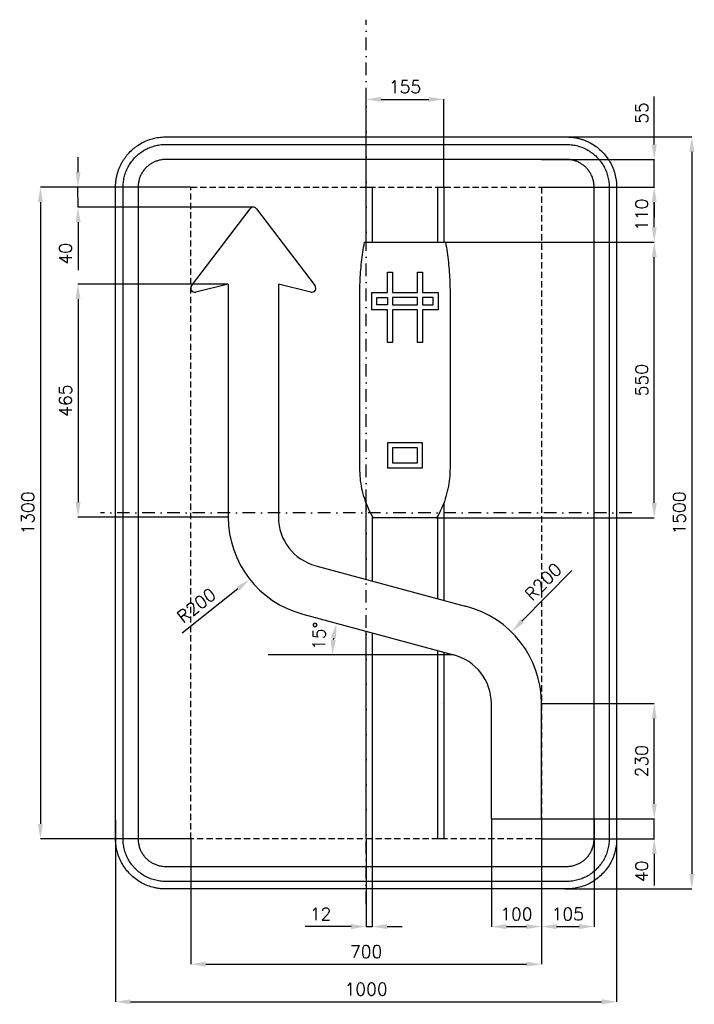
# Model space of a CAD drawing. Header units: millimetres. Extents: x -691 to 655, y -980 to 984.
import ezdxf

# ---------------------------------------------------------------- set-up
doc = ezdxf.new("R2010")
doc.units = ezdxf.units.MM
doc.header["$LTSCALE"] = 5
doc.linetypes.add('ČERCHOVANÁX2', pattern=[2, 1, -0.5, 0, -0.5])
doc.linetypes.add('ČÁRKOVANÁX2', pattern=[1.5, 1, -0.5])
doc.layers.add('Kóty', color=2, linetype='Continuous')
doc.layers.add('Značka', color=7, linetype='Continuous')
doc.styles.get("Standard").update_dxf_attribs({"font": 'romand.shx', "height": 25})
doc.dimstyles.get("Standard").update_dxf_attribs({"dimtxt": 25, "dimasz": 30, "dimexe": 0.18, "dimexo": 0.0625, "dimgap": 12.5, "dimtad": 1, "dimdec": 0, "dimzin": 0, "dimdsep": 46, "dimtxsty": 'Standard', "dimcen": 0.09, "dimadec": 0, "dimazin": 0, "dimtfac": 1, "dimtdec": 0, "dimtofl": 0, "dimtmove": 0, "dimatfit": 3, "dimfxl": 1, "dimtolj": 1, "dimtzin": 0, "dimarcsym": 0})

# ---------------------------------------------------------------- blocks, each defined once
blk = doc.blocks.new('*D2')
at = {"layer": 'Defpoints', "color": 0, "transparency": 16777216}
for p in [(250, -610.145), (350, -610.145), (350, -825)]:
    blk.add_point(p, dxfattribs=at)
at = {"layer": 'Kóty', "color": 0, "lineweight": -2, "transparency": 16777216}
for p, q in [((250, -610.2075), (250, -825.18)), ((350, -610.2075), (350, -825.18)), ((280, -825), (320, -825))]:
    blk.add_line(p, q, dxfattribs=at)
at = {"layer": 'Kóty', "color": 0, "transparency": 16777216}
for points in [[(280, -820), (280, -830), (250, -825)], [(320, -820), (320, -830), (350, -825)]]:
    blk.add_solid(points, dxfattribs=at)
at = {"layer": 'Kóty', "color": 0, "transparency": 16777216, "insert": (300, -800), "char_height": 25, "attachment_point": 5}
blk.add_mtext('\\A1;100', dxfattribs=at)
blk = doc.blocks.new('*D3')
at = {"layer": 'Defpoints', "color": 0, "transparency": 16777216}
for p in [(0, -650), (12, -650), (0, -825)]:
    blk.add_point(p, dxfattribs=at)
at = {"layer": 'Kóty', "color": 0, "lineweight": -2, "transparency": 16777216}
for p, q in [((0, -650.1), (0, -825.2)), ((12, -650.1), (12, -825.2)), ((-30, -825), (-121.9, -825)), ((42, -825), (72, -825))]:
    blk.add_line(p, q, dxfattribs=at)
at = {"layer": 'Kóty', "color": 0, "transparency": 16777216}
for points in [[(-30, -820), (-30, -830), (0, -825)], [(42, -820), (42, -830), (12, -825)]]:
    blk.add_solid(points, dxfattribs=at)
at = {"layer": 'Kóty', "color": 0, "transparency": 16777216, "insert": (-91, -800), "char_height": 25, "attachment_point": 5}
blk.add_mtext('\\A1;12', dxfattribs=at)
blk = doc.blocks.new('*D4')
at = {"layer": 'Defpoints', "color": 0, "transparency": 16777216}
for p in [(-350, -650), (350, -650), (350, -900)]:
    blk.add_point(p, dxfattribs=at)
at = {"layer": 'Kóty', "color": 0, "lineweight": -2, "transparency": 16777216}
for p, q in [((-350, -650.0625), (-350, -900.18)), ((350, -650.0625), (350, -900.18)), ((-320, -900), (320, -900))]:
    blk.add_line(p, q, dxfattribs=at)
at = {"layer": 'Kóty', "color": 0, "transparency": 16777216}
for points in [[(-320, -895), (-320, -905), (-350, -900)], [(320, -895), (320, -905), (350, -900)]]:
    blk.add_solid(points, dxfattribs=at)
at = {"layer": 'Kóty', "color": 0, "transparency": 16777216, "insert": (0, -875), "char_height": 25, "attachment_point": 5}
blk.add_mtext('\\A1;700', dxfattribs=at)
blk = doc.blocks.new('*D5')
at = {"layer": 'Defpoints', "color": 0, "transparency": 16777216}
for p in [(-500, -612.5), (500, -612.5), (500, -975)]:
    blk.add_point(p, dxfattribs=at)
at = {"layer": 'Kóty', "color": 0, "lineweight": -2, "transparency": 16777216}
for p, q in [((-500, -612.5), (-500, -975.2)), ((500, -612.5), (500, -975.2)), ((-470, -975), (470, -975))]:
    blk.add_line(p, q, dxfattribs=at)
at = {"layer": 'Kóty', "color": 0, "transparency": 16777216}
for points in [[(-470, -970), (-470, -980), (-500, -975)], [(470, -970), (470, -980), (500, -975)]]:
    blk.add_solid(points, dxfattribs=at)
at = {"layer": 'Kóty', "color": 0, "transparency": 16777216, "insert": (0, -950), "char_height": 25, "attachment_point": 5}
blk.add_mtext('\\A1;1000', dxfattribs=at)
blk = doc.blocks.new('*D6')
at = {"layer": 'Defpoints', "color": 0, "transparency": 16777216}
for p in [(349.9375, -380.145), (575, -380.145), (350, -610.145)]:
    blk.add_point(p, dxfattribs=at)
at = {"layer": 'Kóty', "color": 0, "lineweight": -2, "transparency": 16777216}
for p, q in [((350, -380.145), (575.18, -380.145)), ((575, -580.145), (575, -410.145)), ((350.0625, -610.145), (575.18, -610.145))]:
    blk.add_line(p, q, dxfattribs=at)
at = {"layer": 'Kóty', "color": 0, "transparency": 16777216}
for points in [[(570, -410.145), (580, -410.145), (575, -380.145)], [(570, -580.145), (580, -580.145), (575, -610.145)]]:
    blk.add_solid(points, dxfattribs=at)
at = {"layer": 'Kóty', "color": 0, "transparency": 16777216, "insert": (550, -495.145), "char_height": 25, "attachment_point": 5, "rotation": 90}
blk.add_mtext('\\A1;230', dxfattribs=at)
blk = doc.blocks.new('*D7')
at = {"layer": 'Defpoints', "color": 0, "transparency": 16777216}
for p in [(-275.1, 456.6), (-575, -8.4), (-275.2, -8.4)]:
    blk.add_point(p, dxfattribs=at)
at = {"layer": 'Kóty', "color": 0, "lineweight": -2, "transparency": 16777216}
for p, q in [((-275.2, 456.6), (-575.2, 456.6)), ((-575, 426.6), (-575, 21.6)), ((-275.2, -8.4), (-575.2, -8.4))]:
    blk.add_line(p, q, dxfattribs=at)
at = {"layer": 'Kóty', "color": 0, "transparency": 16777216}
for points in [[(-580, 426.6), (-570, 426.6), (-575, 456.6)], [(-580, 21.6), (-570, 21.6), (-575, -8.4)]]:
    blk.add_solid(points, dxfattribs=at)
at = {"layer": 'Kóty', "color": 0, "transparency": 16777216, "insert": (-600, 224.1), "char_height": 25, "attachment_point": 5, "rotation": 90}
blk.add_mtext('\\A1;465', dxfattribs=at)
blk = doc.blocks.new('*D8')
at = {"layer": 'Defpoints', "color": 0, "transparency": 16777216}
for p in [(-350, 650), (-650, -650.0625), (-350, -650.0625)]:
    blk.add_point(p, dxfattribs=at)
at = {"layer": 'Kóty', "color": 0, "lineweight": -2, "transparency": 16777216}
for p, q in [((-350.0625, 650), (-650.18, 650)), ((-650, 620), (-650, -620.0625)), ((-350.0625, -650.0625), (-650.18, -650.0625))]:
    blk.add_line(p, q, dxfattribs=at)
at = {"layer": 'Kóty', "color": 0, "transparency": 16777216}
for points in [[(-655, 620), (-645, 620), (-650, 650)], [(-655, -620.0625), (-645, -620.0625), (-650, -650.0625)]]:
    blk.add_solid(points, dxfattribs=at)
at = {"layer": 'Kóty', "color": 0, "transparency": 16777216, "insert": (-675, -0.03125), "char_height": 25, "attachment_point": 5, "rotation": 90}
blk.add_mtext('\\A1;1300', dxfattribs=at)
blk = doc.blocks.new('*D9')
at = {"layer": 'Defpoints', "color": 0, "transparency": 16777216}
for p in [(203.34, 540), (575, 540), (140.705, -10)]:
    blk.add_point(p, dxfattribs=at)
at = {"layer": 'Kóty', "color": 0, "lineweight": -2, "transparency": 16777216}
for p, q in [((203.4025, 540), (575.18, 540)), ((575, 20), (575, 510)), ((140.7675, -10), (575.18, -10))]:
    blk.add_line(p, q, dxfattribs=at)
at = {"layer": 'Kóty', "color": 0, "transparency": 16777216}
for points in [[(570, 510), (580, 510), (575, 540)], [(570, 20), (580, 20), (575, -10)]]:
    blk.add_solid(points, dxfattribs=at)
at = {"layer": 'Kóty', "color": 0, "transparency": 16777216, "insert": (550, 265), "char_height": 25, "attachment_point": 5, "rotation": 90}
blk.add_mtext('\\A1;550', dxfattribs=at)
blk = doc.blocks.new('*D10')
at = {"layer": 'Defpoints', "color": 0, "transparency": 16777216}
for p in [(350, -610.2075), (455, -610.2075), (455, -825)]:
    blk.add_point(p, dxfattribs=at)
at = {"layer": 'Kóty', "color": 0, "lineweight": -2, "transparency": 16777216}
for p, q in [((350, -610.27), (350, -825.18)), ((455, -610.27), (455, -825.18)), ((380, -825), (425, -825))]:
    blk.add_line(p, q, dxfattribs=at)
at = {"layer": 'Kóty', "color": 0, "transparency": 16777216}
for points in [[(380, -820), (380, -830), (350, -825)], [(425, -820), (425, -830), (455, -825)]]:
    blk.add_solid(points, dxfattribs=at)
at = {"layer": 'Kóty', "color": 0, "transparency": 16777216, "insert": (402.5, -800), "char_height": 25, "attachment_point": 5}
blk.add_mtext('\\A1;105', dxfattribs=at)
blk = doc.blocks.new('*D11')
at = {"layer": 'Defpoints', "color": 0, "transparency": 16777216}
for p in [(350, 705), (575, 705), (350, 650)]:
    blk.add_point(p, dxfattribs=at)
at = {"layer": 'Kóty', "color": 0, "lineweight": -2, "transparency": 16777216}
for p, q in [((575, 735), (575, 830.5)), ((350.1, 705), (575.2, 705)), ((350.1, 650), (575.2, 650)), ((575, 620), (575, 590))]:
    blk.add_line(p, q, dxfattribs=at)
at = {"layer": 'Kóty', "color": 0, "transparency": 16777216}
for points in [[(570, 735), (580, 735), (575, 705)], [(570, 620), (580, 620), (575, 650)]]:
    blk.add_solid(points, dxfattribs=at)
at = {"layer": 'Kóty', "color": 0, "transparency": 16777216, "insert": (550, 797.7), "char_height": 25, "attachment_point": 5, "rotation": 90}
blk.add_mtext('\\A1;55', dxfattribs=at)
blk = doc.blocks.new('*D12')
at = {"layer": 'Defpoints', "color": 0, "transparency": 16777216}
for p in [(-75.2, -8.4), (-232.2, -132.3)]:
    blk.add_point(p, dxfattribs=at)
at = {"layer": 'Kóty', "color": 0, "lineweight": -2, "transparency": 16777216}
for p, q in [((-75.3, -8.4), (-75.1, -8.4)), ((-75.2, -8.5), (-75.2, -8.3)), ((-367.1, -238.8), (-255.7, -150.9))]:
    blk.add_line(p, q, dxfattribs=at)
at = {"layer": 'Kóty', "color": 0, "transparency": 16777216}
blk.add_solid([(-258.8, -147), (-252.6, -154.8), (-232.2, -132.3)], dxfattribs=at)
at = {"layer": 'Kóty', "color": 0, "transparency": 16777216, "insert": (-338.7, -184.5), "char_height": 25, "attachment_point": 5, "rotation": 38.2735}
blk.add_mtext('\\A1;R200', dxfattribs=at)
blk = doc.blocks.new('*D13')
at = {"layer": 'Defpoints', "color": 0, "transparency": 16777216}
for p in [(290, -237.4), (149.9, -380.1)]:
    blk.add_point(p, dxfattribs=at)
at = {"layer": 'Kóty', "color": 0, "lineweight": -2, "transparency": 16777216}
for p, q in [((410.4, -114.7), (311, -216)), ((149.8, -380.1), (150, -380.1)), ((149.9, -380.2), (149.9, -380.1))]:
    blk.add_line(p, q, dxfattribs=at)
at = {"layer": 'Kóty', "color": 0, "transparency": 16777216}
blk.add_solid([(307.5, -212.5), (314.6, -219.5), (290, -237.4)], dxfattribs=at)
at = {"layer": 'Kóty', "color": 0, "transparency": 16777216, "insert": (353.4, -137.1), "char_height": 25, "attachment_point": 5, "rotation": 45.5421}
blk.add_mtext('\\A1;R200', dxfattribs=at)
blk = doc.blocks.new('*D14')
at = {"layer": 'Defpoints', "color": 0, "transparency": 16777216}
for p in [(350.0625, 650), (575, 650), (158.335, 540)]:
    blk.add_point(p, dxfattribs=at)
at = {"layer": 'Kóty', "color": 0, "lineweight": -2, "transparency": 16777216}
for p, q in [((350.125, 650), (575.18, 650)), ((575, 570), (575, 620)), ((158.3975, 540), (575.18, 540))]:
    blk.add_line(p, q, dxfattribs=at)
at = {"layer": 'Kóty', "color": 0, "transparency": 16777216}
for points in [[(570, 620), (580, 620), (575, 650)], [(570, 570), (580, 570), (575, 540)]]:
    blk.add_solid(points, dxfattribs=at)
at = {"layer": 'Kóty', "color": 0, "transparency": 16777216, "insert": (550, 595), "char_height": 25, "attachment_point": 5, "rotation": 90}
blk.add_mtext('\\A1;110', dxfattribs=at)
blk = doc.blocks.new('*D15')
at = {"layer": 'Defpoints', "color": 0, "transparency": 16777216}
for p in [(155.0625, 825), (0, 650), (155.0625, 650)]:
    blk.add_point(p, dxfattribs=at)
at = {"layer": 'Kóty', "color": 0, "lineweight": -2, "transparency": 16777216}
for p, q in [((0, 650.0625), (0, 825.18)), ((30, 825), (125.0625, 825)), ((155.0625, 650.0625), (155.0625, 825.18))]:
    blk.add_line(p, q, dxfattribs=at)
at = {"layer": 'Kóty', "color": 0, "transparency": 16777216}
for points in [[(30, 830), (30, 820), (0, 825)], [(125.0625, 830), (125.0625, 820), (155.0625, 825)]]:
    blk.add_solid(points, dxfattribs=at)
at = {"layer": 'Kóty', "color": 0, "transparency": 16777216, "insert": (77.53125, 850), "char_height": 25, "attachment_point": 5}
blk.add_mtext('\\A1;155', dxfattribs=at)
blk = doc.blocks.new('*D16')
at = {"layer": 'Defpoints', "color": 0, "transparency": 16777216}
for p in [(400, 750), (397.4, -750), (650, -750)]:
    blk.add_point(p, dxfattribs=at)
at = {"layer": 'Kóty', "color": 0, "lineweight": -2, "transparency": 16777216}
for p, q in [((400.1, 750), (650.2, 750)), ((650, 720), (650, -720)), ((397.5, -750), (650.2, -750))]:
    blk.add_line(p, q, dxfattribs=at)
at = {"layer": 'Kóty', "color": 0, "transparency": 16777216}
for points in [[(645, 720), (655, 720), (650, 750)], [(645, -720), (655, -720), (650, -750)]]:
    blk.add_solid(points, dxfattribs=at)
at = {"layer": 'Kóty', "color": 0, "transparency": 16777216, "insert": (625, 0), "char_height": 25, "attachment_point": 5, "rotation": 90}
blk.add_mtext('\\A1;1500', dxfattribs=at)
blk = doc.blocks.new('*D18')
at = {"layer": 'Defpoints', "color": 0, "transparency": 16777216}
for p in [(-350.1, 650), (-575, 609.9), (-225.2, 609.9)]:
    blk.add_point(p, dxfattribs=at)
at = {"layer": 'Kóty', "color": 0, "lineweight": -2, "transparency": 16777216}
for p, q in [((-575, 680), (-575, 710)), ((-350.1, 650), (-575.2, 650)), ((-225.2, 609.9), (-575.2, 609.9)), ((-575, 579.9), (-575, 484.4))]:
    blk.add_line(p, q, dxfattribs=at)
at = {"layer": 'Kóty', "color": 0, "transparency": 16777216}
for points in [[(-580, 680), (-570, 680), (-575, 650)], [(-580, 579.9), (-570, 579.9), (-575, 609.9)]]:
    blk.add_solid(points, dxfattribs=at)
at = {"layer": 'Kóty', "color": 0, "transparency": 16777216, "insert": (-600, 517.1), "char_height": 25, "attachment_point": 5, "rotation": 90}
blk.add_mtext('\\A1;40', dxfattribs=at)

msp = doc.modelspace()

# ---------------------------------------------------------------- linework, layer by layer
at = {"layer": 'Kóty'}
for p, q in [((575, -580.1), (575, -550.1)), ((350.1, -610.1), (575.2, -610.1)), ((350.1, -650), (575.2, -650)), ((575, -680), (575, -743.3))]:
    msp.add_line(p, q, dxfattribs=at)
for points in [[(575, 650), (575, 705)], [(-575, 609.9), (-575.2, 650)], [(174.4, -283.2), (-195.7, -283.2)], [(575, -650), (575, -610.1)], [(0, -825), (12, -825)]]:
    msp.add_lwpolyline(points, dxfattribs=at)
msp.add_arc((174.4, -283.2), 241.8, 171.9622, 172.8876, dxfattribs=at)
for points in [[(-70, -248.4), (-60.2, -250.4), (-59, -220)], [(-60.6, -253.5), (-70.6, -252.9), (-67.4, -283.2)], [(570, -580.1), (580, -580.1), (575, -610.1)], [(570, -680), (580, -680), (575, -650)]]:
    msp.add_solid(points, dxfattribs=at)
at = {"layer": 'Značka', "color": 3}
for p, q in [((-348.4, 453.1), (-231.5, 606.7)), ((-218.8, 606.7), (-101.9, 453.1)), ((-275.2, 456.6), (-340.1, 440.5)), ((-275.2, 456.6), (-275.2, -8.4)), ((-110.2, 440.5), (-175.2, 456.6)), ((-100.1, -105.3), (200.5, -186.7)), ((-126.3, -201.8), (174.4, -283.2))]:
    msp.add_line(p, q, dxfattribs=at)
at = {"layer": 'Značka', "color": 6, "linetype": 'ČERCHOVANÁX2', "ltscale": 5}
for points in [[(0, -780), (0, 983.9)], [(530, 0), (-530, 0)]]:
    msp.add_lwpolyline(points, dxfattribs=at)
at = {"layer": 'Značka', "color": 3}
for points in [[(-400, -750), (-400.4, -750), (-400.8, -750), (-401.4, -750), (-402.1, -750, -0.006895), (-404.7, -749.9, -0.00686), (-407.3, -749.8, -0.008533), (-410.5, -749.5, -0.008477), (-413.7, -749.1, -0.009098), (-416.9, -748.6, -0.010369), (-420.1, -748, -0.009261), (-423.2, -747.3), (-426.4, -746.5), (-429.5, -745.6), (-432.6, -744.6), (-435.7, -743.5), (-438.7, -742.3), (-441.6, -741), (-444.5, -739.6), (-447.4, -738.1), (-450.2, -736.5), (-453, -734.8), (-455.7, -733.1), (-458.4, -731.2), (-461, -729.3), (-463.5, -727.3), (-466, -725.2), (-468.4, -723), (-470.7, -720.7), (-473, -718.4), (-475.2, -716), (-477.3, -713.5), (-479.3, -711), (-481.2, -708.4), (-483.1, -705.7), (-484.8, -703), (-486.5, -700.2), (-488.1, -697.4), (-489.6, -694.5), (-491, -691.6), (-492.3, -688.7), (-493.5, -685.6), (-494.6, -682.6), (-495.6, -679.5), (-496.5, -676.4), (-497.3, -673.2), (-498, -670.1), (-498.6, -666.9), (-499.1, -663.7), (-499.5, -660.5), (-499.8, -657.3), (-499.9, -654.7), (-500, -652.1), (-500, -651.4), (-500, -650.8), (-500, -650.4), (-500, -650), (-500, 650), (-500, 650.4), (-500, 650.8), (-500, 651.4), (-500, 652.1, -0.006882), (-499.9, 654.7, -0.006847), (-499.8, 657.3, -0.008514), (-499.5, 660.5, -0.008498), (-499.1, 663.7, -0.009065), (-498.6, 666.9, -0.010329), (-498, 670.1, -0.009226), (-497.3, 673.2, -0.005732), (-496.5, 676.4, -0.005851), (-495.6, 679.5, -0.009507), (-494.6, 682.6, -0.010603), (-493.5, 685.7, -0.009196), (-492.3, 688.7, -0.008864), (-491, 691.6, -0.009751), (-489.6, 694.5, -0.008979), (-488.1, 697.4, -0.006556), (-486.5, 700.2, -0.006495), (-484.8, 703, -0.008834), (-483.1, 705.7, -0.009533), (-481.2, 708.4, -0.008652), (-479.3, 711, -0.008652), (-477.3, 713.5, -0.009585), (-475.2, 716, -0.008963), (-473, 718.4), (-470.7, 720.7), (-468.4, 723, -0.008933), (-466, 725.2, -0.009611), (-463.5, 727.3, -0.008705), (-461, 729.3, -0.008732), (-458.4, 731.2, -0.009624), (-455.7, 733.1), (-453, 734.8), (-450.2, 736.5), (-447.4, 738.1), (-444.5, 739.6), (-441.6, 741), (-438.7, 742.3), (-435.6, 743.5), (-432.6, 744.6), (-429.5, 745.6), (-426.4, 746.5), (-423.2, 747.3), (-420.1, 748), (-416.9, 748.6), (-413.7, 749.1), (-410.5, 749.5), (-407.2, 749.8), (-404.7, 750), (-402.1, 750), (-401.4, 750), (-400.8, 750), (-400.4, 750), (-400, 750), (400, 750), (400.4, 750), (400.8, 750), (401.4, 750), (402.1, 750, -0.006882), (404.7, 749.9, -0.006848), (407.3, 749.8, -0.008553), (410.5, 749.5, -0.008341), (413.7, 749.1, -0.008949), (416.9, 748.6, -0.010331), (420.1, 748, -0.009292), (423.2, 747.3, -0.005816), (426.4, 746.5, -0.005932), (429.5, 745.6, -0.00947), (432.6, 744.6, -0.010553), (435.7, 743.5, -0.00918), (438.7, 742.3, -0.008948), (441.6, 741, -0.009784), (444.5, 739.6, -0.008943), (447.4, 738.1), (450.2, 736.5), (453, 734.8), (455.7, 733.1), (458.4, 731.2), (461, 729.3), (463.5, 727.3), (466, 725.2), (468.4, 723), (470.7, 720.7), (473, 718.4), (475.2, 716), (477.3, 713.5), (479.3, 711), (481.2, 708.4), (483.1, 705.7), (484.8, 703), (486.5, 700.2), (488.1, 697.4), (489.6, 694.5), (491, 691.6), (492.3, 688.7), (493.5, 685.6), (494.6, 682.6), (495.6, 679.5), (496.5, 676.4), (497.3, 673.2), (498, 670.1), (498.6, 666.9), (499.1, 663.7), (499.5, 660.5), (499.8, 657.3), (499.9, 654.7), (500, 652.1), (500, 651.4), (500, 650.8), (500, 650.4), (500, 650), (500, -650), (500, -650.4), (500, -650.8), (500, -651.4), (500, -652.1), (499.9, -654.7), (499.8, -657.3), (499.5, -660.5), (499.1, -663.7), (498.6, -666.9), (498, -670.1), (497.3, -673.2), (496.5, -676.4), (495.6, -679.5), (494.6, -682.6), (493.5, -685.7), (492.3, -688.7), (491, -691.6), (489.6, -694.5), (488.1, -697.4), (486.5, -700.2), (484.8, -703), (483.1, -705.7), (481.2, -708.4), (479.3, -711), (477.3, -713.5), (475.2, -716), (473, -718.4), (470.7, -720.7), (468.4, -723), (466, -725.2), (463.5, -727.3), (461, -729.3), (458.4, -731.2), (455.7, -733.1), (453, -734.8), (450.2, -736.5), (447.4, -738.1), (444.5, -739.6), (441.6, -741), (438.7, -742.3), (435.6, -743.5), (432.6, -744.6), (429.5, -745.6), (426.4, -746.5), (423.2, -747.3), (420.1, -748), (416.9, -748.6), (413.7, -749.1, -0.009156), (410.5, -749.5, -0.009437), (407.2, -749.8, -0.007969), (404.7, -749.9, -0.008589), (402.1, -750), (401.4, -750), (400.8, -750), (400.4, -750), (400, -750), (-400, -750)], [(-400, -735), (-400.3, -735), (-400.7, -735, -0.032181), (-411.6, -734.2, -0.035444), (-422.4, -732, -0.036267), (-432.9, -728.5, -0.034419), (-442.7, -723.5, -0.033711), (-451.8, -717.4, -0.034078), (-460.1, -710.1, -0.034195), (-467.4, -701.9, -0.034219), (-473.5, -692.7, -0.034051), (-478.4, -682.9, -0.033409), (-482, -672.4, -0.034121), (-484.3, -661.6, -0.036745), (-485, -650.7), (-485, -650.3), (-485, -650), (-485, 650), (-485, 650.3), (-485, 650.7, -0.032175), (-484.2, 661.6, -0.03544), (-482, 672.4, -0.036261), (-478.5, 682.9, -0.034427), (-473.5, 692.7, -0.033719), (-467.4, 701.8, -0.034073), (-460.1, 710.1, -0.034196), (-451.9, 717.4, -0.034221), (-442.7, 723.5, -0.034046), (-432.8, 728.4, -0.033407), (-422.4, 732, -0.034122), (-411.6, 734.3, -0.036745), (-400.7, 735), (-400.3, 735), (-400, 735), (400, 735), (400.3, 735), (400.7, 735, -0.032175), (411.6, 734.2, -0.03544), (422.4, 732, -0.036261), (432.9, 728.5, -0.034427), (442.7, 723.5, -0.033725), (451.8, 717.4, -0.034073), (460.1, 710.1, -0.034204), (467.4, 701.9, -0.034211), (473.5, 692.7, -0.034027), (478.4, 682.8, -0.033428), (482, 672.4, -0.034154), (484.3, 661.6, -0.036756), (485, 650.7), (485, 650.3), (485, 650), (485, -650), (485, -650.3), (485, -650.7, -0.032174), (484.2, -661.6, -0.035439), (482, -672.4, -0.036282), (478.5, -682.9, -0.034429), (473.5, -692.7, -0.03371), (467.4, -701.9, -0.034112), (460.1, -710.1, -0.034202), (451.9, -717.4, -0.034231), (442.7, -723.5, -0.03404), (432.8, -728.4, -0.033411), (422.4, -732, -0.034128), (411.6, -734.3, -0.036745), (400.7, -735), (400.3, -735), (400, -735), (-400, -735)], [(-400, -705), (400, -705), (400.2, -705), (400.4, -705, 0.032179), (407.5, -704.5, 0.035439), (414.5, -703.1, 0.036271), (421.3, -700.8, 0.034426), (427.6, -697.6, 0.033712), (433.6, -693.6, 0.034071), (438.9, -688.9, 0.034199), (443.6, -683.6, 0.034236), (447.6, -677.6, 0.034034), (450.8, -671.3, 0.033445), (453.1, -664.5, 0.034175), (454.5, -657.5, 0.03676), (455, -650.4), (455, -650.2), (455, -650), (455, 650), (455, 650.2), (455, 650.4, 0.032187), (454.5, 657.5, 0.035459), (453.1, 664.5, 0.036254), (450.8, 671.3, 0.034405), (447.6, 677.6, 0.033725), (443.6, 683.5, 0.034066), (438.9, 688.9, 0.034216), (433.6, 693.6, 0.034241), (427.6, 697.6, 0.03403), (421.3, 700.8, 0.033392), (414.5, 703, 0.034106), (407.5, 704.5, 0.036743), (400.4, 705), (400.2, 705), (400, 705), (-400, 705), (-400.2, 705), (-400.4, 705, 0.03217), (-407.5, 704.5, 0.035425), (-414.5, 703, 0.03627), (-421.3, 700.8, 0.034436), (-427.6, 697.6, 0.033725), (-433.6, 693.6, 0.034066), (-438.9, 688.9, 0.034216), (-443.6, 683.5, 0.034241), (-447.6, 677.6, 0.03403), (-450.8, 671.3, 0.033392), (-453.1, 664.5, 0.034106), (-454.5, 657.5, 0.036743), (-455, 650.4), (-455, 650.2), (-455, 650), (-455, -650), (-455, -650.2), (-455, -650.4, 0.032171), (-454.5, -657.5, 0.035429), (-453.1, -664.5, 0.036266), (-450.8, -671.3, 0.034431), (-447.6, -677.6, 0.033735), (-443.6, -683.6, 0.034079), (-438.9, -688.9, 0.034224), (-433.6, -693.6, 0.034235), (-427.6, -697.6, 0.03404), (-421.3, -700.7, 0.033409), (-414.5, -703.1, 0.034125), (-407.5, -704.5, 0.036745), (-400.4, -705), (-400.2, -705), (-400, -705)]]:
    msp.add_lwpolyline(points, format="xyb", dxfattribs=at)
at = {"layer": 'Značka', "color": 6, "linetype": 'ČÁRKOVANÁX2', "ltscale": 2.5}
msp.add_lwpolyline([(-350, -650), (-350, 650), (350, 650), (350, -650), (-350, -650)], dxfattribs=at)
at = {"layer": 'Značka', "color": 3}
for points in [[(0, 540), (0, 650), (12, 650), (12, 540)], [(143, 540), (143, 650), (155, 650), (155, 540)], [(-175.2, 456.6), (-175.2, -8.4)], [(0, -132.4), (0, 20.2)], [(155, 20), (155, -174.3)], [(12, -5.8), (12, -135.6)], [(143, -171.1), (143, -5.9)], [(0, -650), (0, -236)], [(12, -239.2), (12, -650), (0, -650)], [(143, -650), (143, -274.7)], [(155, -277.9), (155, -650), (143, -650)], [(249.9, -610.1), (249.9, -380.1)], [(349.9, -610.1), (349.9, -380.1)], [(249.9, -610.1), (349.9, -610.1)], [(249.9, -610.1), (349.9, -610.1)]]:
    msp.add_lwpolyline(points, dxfattribs=at)
at = {"layer": 'Značka', "color": 1}
msp.add_lwpolyline([(-3.3, 540), (158.3, 540), (159.2, 535), (160.1, 530.1, -0.009818), (163, 510.2, -0.009471), (165.2, 490.2, -0.009819), (166.7, 470.2, -0.010888), (167.4, 450.1), (167.5, 445), (167.5, 440), (167.5, 90), (167.4, 84.8), (167.2, 79.5, -0.028075), (165.1, 58.7, -0.027183), (160.7, 38.2, -0.028149), (154.3, 18.3, -0.031143), (145.7, -0.8), (143.2, -5.4), (140.7, -10), (14.3, -10), (11.8, -5.4), (9.3, -0.8, -0.028077), (0.7, 18.3, -0.027178), (-5.7, 38.2, -0.028149), (-10.2, 58.7, -0.031145), (-12.2, 79.5), (-12.4, 84.8), (-12.5, 90), (-12.5, 440), (-12.5, 445), (-12.4, 450.1, -0.009814), (-11.7, 470.2, -0.00947), (-10.2, 490.2, -0.009819), (-8.1, 510.2, -0.010888), (-5.1, 530.1), (-4.2, 535), (-3.3, 540)], format="xyb", dxfattribs=at)
for points in [[(112.5, 440), (143.7, 440), (143.7, 405), (112.5, 405), (112.5, 340), (102.5, 340), (102.5, 405), (52.5, 405), (52.5, 340), (42.5, 340), (42.5, 405), (11.2, 405), (11.2, 440), (42.5, 440), (42.5, 480), (52.5, 480), (52.5, 440), (102.5, 440), (102.5, 480), (112.5, 480), (112.5, 440)], [(42.5, 430), (42.5, 415), (21.2, 415), (21.2, 430), (42.5, 430)], [(102.5, 415), (102.5, 430), (52.5, 430), (52.5, 415), (102.5, 415)], [(112.5, 430), (112.5, 415), (133.7, 415), (133.7, 430), (112.5, 430)], [(42.5, 90), (112.5, 90), (112.5, 140), (42.5, 140), (42.5, 90)], [(52.5, 100), (102.5, 100), (102.5, 130), (52.5, 130), (52.5, 100)]]:
    msp.add_lwpolyline(points, dxfattribs=at)
at = {"layer": 'Značka', "color": 3}
for centre, radius, start, end in [((-225.2, 601.9), 8, 37.2752, 142.7248), ((-342.1, 448.3), 8, 142.7248, 283.8972), ((-108.3, 448.3), 8, 256.1028, 37.2752), ((-75.2, -8.4), 200, 180, 255.2022), ((-75.2, -8.4), 100, 180, 255.2022), ((149.9, -380.1), 200, 0, 75.8526), ((149.9, -380.1), 100, 0, 75.8526)]:
    msp.add_arc(centre, radius, start, end, dxfattribs=at)

# ---------------------------------------------------------------- texts
at = {"layer": 'Kóty', "char_height": 25, "attachment_point": 5}
for s, insert, rotation in [('\\A1;15°', (-93.9, -245.2), 87.8218), ('\\A1;40', (550, -715), 90)]:
    msp.add_mtext(s, dxfattribs=dict(at, insert=insert, rotation=rotation))

# ---------------------------------------------------------------- dimensions: what is measured, and where the dimension line sits
at = {"layer": 'Kóty'}
for base, p1, p2, picture, middle in [((155.1, 825), (0, 650), (155.1, 650), '*D15', (77.5, 850)), ((500, -975), (-500, -612.5), (500, -612.5), '*D5', (0, -950)), ((350, -825), (250, -610.1), (350, -610.1), '*D2', (300, -800)), ((455, -825), (350, -610.2), (455, -610.2), '*D10', (402.5, -800)), ((350, -900), (-350, -650), (350, -650), '*D4', (0, -875)), ((0, -825), (12, -650), (0, -650), '*D3', (-91, -800))]:
    dim = msp.add_linear_dim(base=base, p1=p1, p2=p2, dimstyle='Standard', dxfattribs=at)
    dim.commit()
    dim.dimension.update_dxf_attribs({"geometry": picture, "text_midpoint": middle})
for base, p1, p2, picture, middle in [((575, 705), (350, 650), (350, 705), '*D11', (550, 797.7)), ((650, -750), (400, 750), (397.4, -750), '*D16', (625, 0)), ((-575, 609.9), (-350.1, 650), (-225.2, 609.9), '*D18', (-600, 517.1)), ((-650, -650.1), (-350, 650), (-350, -650.1), '*D8', (-675, 0)), ((575, 650), (158.3, 540), (350.1, 650), '*D14', (550, 595)), ((575, 540), (140.7, -10), (203.3, 540), '*D9', (550, 265)), ((-575, -8.4), (-275.1, 456.6), (-275.2, -8.4), '*D7', (-600, 224.1)), ((575, -380.1), (350, -610.1), (349.9, -380.1), '*D6', (550, -495.1))]:
    dim = msp.add_linear_dim(base=base, p1=p1, p2=p2, angle=90, dimstyle='Standard', dxfattribs=at)
    dim.commit()
    dim.dimension.update_dxf_attribs({"geometry": picture, "text_midpoint": middle})
for center, mpoint, picture, middle in [((-75.2, -8.4), (-232.2, -132.3), '*D12', (-338.7, -184.5)), ((149.9, -380.1), (290, -237.4), '*D13', (353.4, -137.1))]:
    dim = msp.add_radius_dim(center=center, mpoint=mpoint, dimstyle='Standard', dxfattribs=at)
    dim.commit()
    dim.dimension.update_dxf_attribs({"geometry": picture, "text_midpoint": middle})

doc.saveas('drawing.dxf')
